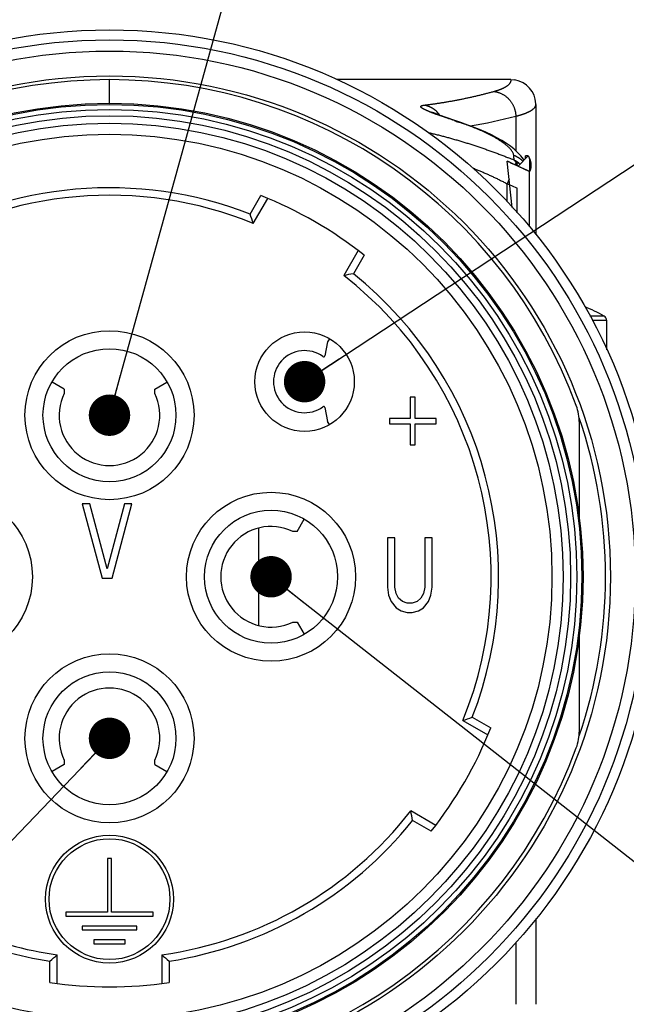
# Model space of a CAD drawing. Header units: millimetres. Extents: x 0 to 1733, y 0 to 1188.
# Tile 7 of 154: x 590 to 648, y 323 to 418. Entities that reach past the tile are written whole.
import ezdxf

# ---------------------------------------------------------------- set-up
doc = ezdxf.new("R2010")
doc.units = ezdxf.units.MM
doc.header["$LTSCALE"] = 0.727559
for name, color, linetype in [('NoLayerName_001', 7, 'Continuous'), ('NoLayerName_002', 7, 'Continuous'), ('NoLayerName_004', 7, 'Continuous'), ('NoLayerName_006', 7, 'Continuous'), ('NoLayerName_007', 7, 'Continuous')]:
    doc.layers.add(name, color=color, linetype=linetype)
doc.styles.get("Standard").update_dxf_attribs({"font": 'txt', "bigfont": 'extfont2'})
doc.dimstyles.get("Standard").update_dxf_attribs({"dimtxt": 2.5, "dimasz": 2.5, "dimexe": 1, "dimexo": 1, "dimtad": 1, "dimdec": 3, "dimzin": 0, "dimdsep": 46, "dimtxsty": 'Standard', "dimcen": 2.5, "dimadec": 3, "dimazin": 0, "dimtfac": 0.75, "dimtdec": 3, "dimtmove": 0, "dimatfit": 3, "dimfxl": 1, "dimarcsym": 0})

msp = doc.modelspace()

# ---------------------------------------------------------------- linework, layer by layer
at = {"layer": 'NoLayerName_001', "color": 7, "linetype": 'Continuous', "lineweight": 25}
for p, q in [((612.04151668, 399.37727712), (613.07308173, 401.1640002)), ((612.35400225, 398.47851799), (613.74617595, 400.88983358)), ((622.47571202, 395.84983358), (621.08353832, 393.43851799)), ((623.04969439, 395.4040002), (622.01812933, 393.61727712)), ((646.47196234, 386.25980173), (646.47196234, 389.10233048)), ((632.59636077, 350.47207966), (635.00767636, 349.07990596)), ((633.4951199, 350.78456522), (635.28184298, 349.75300017)), ((629.96767636, 340.35036989), (627.55636077, 341.74254359)), ((629.52184298, 339.77638752), (627.7351199, 340.80795257)), ((592.71196234, 325.17526813), (592.71196234, 327.23839823)), ((593.43196234, 325.07615628), (593.43196234, 327.86050369)), ((603.51196234, 327.86050369), (603.51196234, 325.07615628)), ((604.23196234, 327.23839823), (604.23196234, 325.17526813))]:
    msp.add_line(p, q, dxfattribs=at)
at = {"layer": 'NoLayerName_001', "color": 8, "linetype": 'Continuous', "lineweight": 25}
for p, q in [((646.22580849, 389.52151537), (644.84689166, 389.52151542)), ((646.47196234, 389.10233048), (645.08163377, 389.10233048))]:
    msp.add_line(p, q, dxfattribs=at)
at = {"layer": 'NoLayerName_001', "color": 7, "linetype": 'Continuous', "lineweight": 25}
for radius in [50.76, 42.72]:
    msp.add_circle((598.47196234, 364.35411957), radius, dxfattribs=at)
for centre, radius, start, end in [((598.47196234, 364.35411957), 36.84, 67.8631702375, 122.1368297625), ((598.47196234, 364.35411957), 37.56001025, 68.8213803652, 121.1786196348), ((598.47196234, 364.35411957), 39.6, 51.636398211, 68.363601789), ((504.71883004, 361.55805761), 113.79126694, 18.9327318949, 19.4118425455), ((642.92706781, 281.76349434), 113.79126694, 100.5881574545, 101.0672681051), ((598.47196234, 364.35411957), 37.56001025, 338.8213803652, 51.1786196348), ((598.47196234, 364.35411957), 36.84, 337.8631702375, 52.1368297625), ((636.87196234, 372.75411957), 19.2, 60.8446345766, 67.0825642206), ((645.99196234, 389.10233048), 0.48, 0, 60.8446346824), ((595.67590039, 458.10725186), 113.79126694, 288.9327318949, 289.4118425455), ((598.47196234, 364.35411957), 39.6, 321.636398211, 338.363601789), ((598.47196234, 364.35411957), 36.84, 277.8631702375, 322.1368297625), ((515.88133712, 319.8990141), 113.79126693, 10.5881574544, 11.0672681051), ((598.47196234, 364.35411957), 37.56001025, 278.8213803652, 321.1786196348), ((598.47196234, 364.35411957), 36.84, 232.8631702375, 262.1368297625), ((598.47196234, 364.35411957), 37.56001025, 233.8213803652, 261.1786196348), ((518.67739906, 413.6521464), 113.79126694, 310.5881574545, 311.0672681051), ((678.26652562, 413.6521464), 113.79126694, 228.9327318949, 229.4118425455), ((598.47196234, 364.35411957), 39.6, 261.636398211, 278.363601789)]:
    msp.add_arc(centre, radius, start, end, dxfattribs=at)
at = {"layer": 'NoLayerName_002', "color": 7, "linetype": 'Continuous', "lineweight": 25}
for p, q in [((627.4959624, 381.68365119), (627.4959624, 379.64109824)), ((627.99596228, 381.68365119), (627.4959624, 381.68365119)), ((627.99596228, 379.64109824), (627.99596228, 381.68365119)), ((625.49596234, 379.64109824), (625.49596234, 379.13046001)), ((627.4959624, 379.64109824), (625.49596234, 379.64109824)), ((629.99596234, 379.64109824), (627.99596228, 379.64109824)), ((629.99596234, 379.13046001), (629.99596234, 379.64109824)), ((625.49596234, 379.13046001), (627.4959624, 379.13046001)), ((627.4959624, 379.13046001), (627.4959624, 377.0879067)), ((627.99596228, 377.0879067), (627.99596228, 379.13046001)), ((627.99596228, 379.13046001), (629.99596234, 379.13046001)), ((627.4959624, 377.0879067), (627.99596228, 377.0879067)), ((595.84396234, 371.41011957), (597.7639624, 364.21011957)), ((596.56396234, 371.41011957), (595.84396234, 371.41011957)), ((598.24396228, 365.1292685), (596.56396234, 371.41011957)), ((599.92396223, 371.41011957), (598.24396228, 365.1292685)), ((598.72396234, 364.21011957), (600.64396223, 371.41011957)), ((600.64396223, 371.41011957), (599.92396223, 371.41011957)), ((625.30396234, 368.09811957), (625.30396234, 363.34918332)), ((626.02396234, 368.09811957), (625.30396234, 368.09811957)), ((626.02396234, 363.34918332), (626.02396234, 368.09811957)), ((628.90396234, 368.09811957), (628.90396234, 363.34918332)), ((629.62396234, 368.09811957), (628.90396234, 368.09811957)), ((629.62396234, 363.34918332), (629.62396234, 368.09811957)), ((597.7639624, 364.21011957), (598.72396234, 364.21011957)), ((625.30396234, 363.34918332), (625.42396234, 362.58322596)), ((626.14396231, 362.73641743), (626.02396234, 363.34918332)), ((628.90396234, 363.34918332), (628.78396246, 362.73641743)), ((629.50396246, 362.58322596), (629.62396234, 363.34918332)), ((625.42396234, 362.58322596), (625.66396234, 361.97045997)), ((626.38396234, 362.27684302), (626.14396231, 362.73641743)), ((626.74396234, 361.97045997), (626.38396234, 362.27684302)), ((628.54396234, 362.27684302), (628.18396234, 361.97045997)), ((628.78396246, 362.73641743), (628.54396234, 362.27684302)), ((629.26396234, 361.97045997), (629.50396246, 362.58322596)), ((625.66396234, 361.97045997), (626.14396231, 361.35769403)), ((626.14396231, 361.35769403), (626.62396237, 361.05131105)), ((627.2239624, 361.8172685), (626.74396234, 361.97045997)), ((627.70396228, 361.8172685), (627.2239624, 361.8172685)), ((628.18396234, 361.97045997), (627.70396228, 361.8172685)), ((628.30396223, 361.05131105), (628.78396246, 361.35769403)), ((628.78396246, 361.35769403), (629.26396234, 361.97045997)), ((626.62396237, 361.05131105), (627.2239624, 360.89811957)), ((627.2239624, 360.89811957), (627.70396228, 360.89811957)), ((627.70396228, 360.89811957), (628.30396223, 361.05131105)), ((598.27996234, 337.16211957), (598.27996234, 331.97811957)), ((598.66396234, 337.16211957), (598.27996234, 337.16211957)), ((598.66396234, 331.97811957), (598.66396234, 337.16211957)), ((594.25996234, 331.97811957), (594.25996234, 331.59411957)), ((598.27996234, 331.97811957), (594.25996234, 331.97811957)), ((602.68396234, 331.97811957), (598.66396234, 331.97811957)), ((602.68396234, 331.59411957), (602.68396234, 331.97811957)), ((594.25996234, 331.59411957), (602.68396234, 331.59411957)), ((595.84396234, 330.63411957), (595.84396234, 330.25011957)), ((601.09996234, 330.63411957), (595.84396234, 330.63411957)), ((595.84396234, 330.25011957), (601.09996234, 330.25011957)), ((601.09996234, 330.25011957), (601.09996234, 330.63411957)), ((596.95996234, 329.29011957), (596.95996234, 328.90611957)), ((599.98396234, 329.29011957), (596.95996234, 329.29011957)), ((599.98396234, 328.90611957), (599.98396234, 329.29011957)), ((596.95996234, 328.90611957), (599.98396234, 328.90611957))]:
    msp.add_line(p, q, dxfattribs=at)
for centre, radius in [((598.47196234, 379.95411957), 8.16), ((617.30928699, 383.19144422), 4.8), ((598.47196234, 379.95411957), 6.42), ((582.87196234, 364.35411957), 8.16), ((614.07196234, 364.35411957), 8.16), ((614.07196234, 364.35411957), 6.42), ((598.47196234, 348.75411957), 8.16), ((598.47196234, 348.75411957), 6.42), ((598.47196234, 333.22611957), 6.168), ((598.47196234, 333.22611957), 5.832)]:
    msp.add_circle(centre, radius, dxfattribs=at)
at = {"layer": 'NoLayerName_004', "color": 8, "linetype": 'Continuous', "lineweight": 25}
for p, q in [((598.47196234, 410.07411957), (598.47196234, 412.35411957)), ((637.11884155, 402.1900422), (637.28070919, 402.12060068)), ((637.28070919, 402.12060068), (637.83196234, 401.88483269)), ((637.83196234, 399.48815141), (637.83196234, 401.88483269))]:
    msp.add_line(p, q, dxfattribs=at)
at = {"layer": 'NoLayerName_004', "color": 7, "linetype": 'Continuous', "lineweight": 25}
for p, q in [((637.23196234, 412.35411957), (620.40149203, 412.35411957)), ((637.23196234, 412.35411957), (637.60753751, 412.3245506)), ((639.63195278, 409.94285505), (639.63051457, 410.03202845)), ((639.63196234, 409.94257299), (639.63196234, 397.38473778)), ((637.69692265, 408.82518623), (637.69692265, 405.49320546)), ((632.38134863, 408.21641252), (631.70173021, 408.44547048)), ((632.19320602, 408.25398665), (632.38126302, 408.21644113)), ((632.82371072, 408.06481826), (632.38126318, 408.21644162)), ((637.35346092, 400.02224675), (636.87196234, 404.4709419)), ((637.04802107, 404.39405075), (636.87196234, 404.4709419)), ((637.22379646, 404.31684017), (637.04802107, 404.39405075)), ((637.17915083, 404.33649322), (637.57457666, 404.16142565)), ((637.57457666, 404.16142565), (639.03196234, 403.50549645)), ((637.74055839, 404.34186901), (637.64972535, 404.12784449)), ((638.89890336, 404.98421105), (637.92429467, 404.00470482)), ((638.49293206, 404.57619969), (638.44073615, 404.66264224)), ((638.64796234, 404.73200901), (638.64796234, 404.98421105)), ((638.89890336, 404.98421105), (638.64796234, 404.98421105)), ((639.03196234, 404.53481809), (639.03196234, 403.49645637)), ((637.92429467, 404.00470482), (639.03196234, 403.49645637)), ((639.03196234, 398.14873132), (639.03196234, 403.49645637)), ((637.05959482, 402.7373548), (636.87196234, 402.29524748)), ((636.87196234, 400.55968747), (636.87196234, 402.29524748)), ((643.83196234, 370.08027011), (643.83196234, 379.224439)), ((643.83196234, 349.48380013), (643.83196234, 358.62796903))]:
    msp.add_line(p, q, dxfattribs=at)
for points in [[(631.70173021, 408.44547048), (631.0717709, 408.6621561), (630.79166593, 408.76059423), (630.53620573, 408.85205951), (630.30681631, 408.93604565), (630.10435766, 409.01220761), (629.93008603, 409.0799814), (629.78424139, 409.13901816), (629.66941742, 409.18777738), (629.58630689, 409.2251831)], [(637.54891241, 405.62862336), (637.18723153, 405.91707308), (636.78995173, 406.19754339), (636.35484881, 406.47263552), (635.87921715, 406.74423515), (635.35997357, 407.01361339), (634.7958691, 407.28073478), (634.18519541, 407.54550048), (633.527808, 407.8071293), (632.82371072, 408.06481826)], [(638.44073615, 404.66264224), (638.17329046, 405.01042603), (637.87639396, 405.32900313), (637.54891241, 405.62862336)]]:
    msp.add_lwpolyline(points, dxfattribs=at)
for radius in [52.8, 51.83999968, 48.36, 45.72, 45.6, 45.12, 44.51791783, 43.79967171]:
    msp.add_circle((598.47196234, 364.35411957), radius, dxfattribs=at)
for centre, radius, start, end in [((598.47196234, 364.35411957), 48, 20.1342107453, 159.8657892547), ((637.23230941, 409.95449281), 2.39945322, 1.848999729, 81.0034545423), ((628.37547298, 407.56601672), 2.40461641, 34.3970190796, 48.6880892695), ((625.15759018, 456.82732969), 49.61290796, 279.4485681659, 284.6399089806), ((694.31757657, 594.11693066), 195.97058803, 251.3826794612, 251.5178834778), ((622.4099105, 378.98600658), 30.85980691, 71.1600326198, 71.5169623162), ((622.90956453, 380.44491266), 29.31771164, 70.4129488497, 71.1634839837), ((396.22880919, 378.72488468), 242.69933003, 6.1134058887, 6.2296883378), ((600.65537772, 321.3050948), 90.70942137, 66.2563114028, 66.4681149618), ((620.2860144, 363.64985807), 44.41346799, 67.1286673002, 67.8878371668), ((600.76430114, 321.55186623), 90.43967996, 65.7397772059, 66.2256249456), ((636.31482704, 402.18975695), 2.682036, 51.6041089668, 62.6291887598), ((636.27391754, 402.13464381), 2.75059654, 48.6340329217, 51.6506739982), ((636.68311159, 402.85003688), 2.35088359, 44.9242919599, 46.5240862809), ((636.68058802, 402.84751791), 2.35444921, 43.5407424, 44.9243274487), ((600.89707392, 317.53276259), 92.08078758, 66.8356812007, 67.0026643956), ((639.02303847, 379.2236498), 4.80892394, 0.0094029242, 20.1242247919), ((639.02310379, 349.48458348), 4.80885861, 339.8758429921, 359.9906667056), ((598.47196234, 364.35411957), 48, 200.1342107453, 339.8657892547)]:
    msp.add_arc(centre, radius, start, end, dxfattribs=at)
at = {"layer": 'NoLayerName_004', "color": 8, "linetype": 'Continuous', "lineweight": 25}
msp.add_arc((598.47196234, 364.35411957), 47.87999956, 341.3044580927, 18.6949207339, dxfattribs=at)
at = {"layer": 'NoLayerName_004', "color": 7, "linetype": 'Continuous', "lineweight": 25}
for points, knots in [([(635.55398854, 411.20849738), (635.57138132, 411.21328712), (635.60618942, 411.22278707), (635.65826957, 411.23751518), (635.71026244, 411.25255146), (635.76214663, 411.26796337), (635.81391822, 411.28375465), (635.86556861, 411.29994612), (635.91709045, 411.31655403), (635.96847605, 411.33359586), (636.01971783, 411.35108875), (636.07080815, 411.36904994), (636.1217394, 411.38749664), (636.17250398, 411.40644605), (636.22309424, 411.42591545), (636.27350265, 411.44592187), (636.32372015, 411.46648276), (636.37373267, 411.48760945), (636.42349495, 411.50936385), (636.47295164, 411.53180908), (636.52204602, 411.55500629), (636.57072121, 411.579017), (636.61892037, 411.60390266), (636.66658659, 411.6297248), (636.71366304, 411.65654487), (636.76009257, 411.68442474), (636.8058191, 411.71342481), (636.8507812, 411.74361051), (636.89492058, 411.77501658), (636.93807297, 411.80778854), (636.98000422, 411.84211725), (637.02047631, 411.87817681), (637.05924282, 411.91610873), (637.09595175, 411.95607101), (637.13005557, 411.99830705), (637.16093794, 412.04299907), (637.18804209, 412.09017733), (637.21016925, 412.13986102), (637.22738872, 412.19171099), (637.23187611, 412.22780509), (637.23499948, 412.24568589)], [0, 0, 0, 0, 0.05412074, 0.1082428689, 0.1623660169, 0.2164901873, 0.2706157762, 0.3247435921, 0.3788748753, 0.4330113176, 0.4871550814, 0.5413088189, 0.595475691, 0.6496593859, 0.7038641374, 0.7580947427, 0.8123565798, 0.8666520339, 0.9209661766, 0.9752808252, 1.0295810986, 1.0838557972, 1.1380977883, 1.1923044, 1.246477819, 1.3006254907, 1.3547605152, 1.4089020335, 1.4630717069, 1.5172548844, 1.571429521, 1.6256038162, 1.6798199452, 1.7340746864, 1.7883048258, 1.8425419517, 1.8968964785, 1.951254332, 2.0055606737, 2.0600153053, 2.0600153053, 2.0600153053, 2.0600153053]), ([(637.23499948, 412.24568589), (637.23565255, 412.26384278), (637.23951638, 412.30016384), (637.23316067, 412.336131), (637.23126167, 412.35411821)], [0, 0, 0, 0, 0.05450589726, 0.10876744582, 0.10876744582, 0.10876744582, 0.10876744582]), ([(628.88950884, 409.89929891), (629.00190499, 409.9132171), (629.22677691, 409.94042762), (629.56361542, 409.98499963), (629.90015723, 410.03181604), (630.23634231, 410.08128007), (630.57217274, 410.13328188), (630.90763008, 410.18784794), (631.24269909, 410.24494878), (631.57735988, 410.30456476), (631.91159223, 410.36667335), (632.24537584, 410.43125277), (632.57869044, 410.49828104), (632.91151575, 410.56773627), (633.2438315, 410.63959639), (633.5756173, 410.71383996), (633.90685336, 410.79044321), (634.23751755, 410.86939104), (634.56759647, 410.950636), (634.89704417, 411.03425138), (635.22593616, 411.11985995), (635.44459444, 411.17913548), (635.5539884, 411.20849505)], [0, 0, 0, 0, 0.3397638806, 0.6795299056, 1.0193072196, 1.3591049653, 1.6989322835, 2.0387959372, 2.3786938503, 2.7186215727, 3.058574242, 3.3985465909, 3.7385329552, 4.0785272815, 4.4185231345, 4.7585137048, 5.0984918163, 5.4384499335, 5.7783801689, 6.1182742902, 6.4581237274, 6.7979195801, 6.7979195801, 6.7979195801, 6.7979195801]), ([(635.55398854, 411.20849738), (635.59246315, 411.20390618), (635.66970373, 411.1962097), (635.7844682, 411.17565403), (635.89833699, 411.14986564), (636.01085523, 411.11799611), (636.12170576, 411.0804443), (636.23053365, 411.0372724), (636.33699817, 410.98863621), (636.44076505, 410.9346388), (636.54158049, 410.87547524), (636.63925636, 410.8113725), (636.73361185, 410.74253908), (636.824468, 410.6691862), (636.91164518, 410.59152393), (636.99496433, 410.50976288), (637.07424659, 410.42410906), (637.14932585, 410.33476823), (637.22008128, 410.24196914), (637.28639512, 410.14592955), (637.34815107, 410.04686733), (637.40523268, 409.94500001), (637.45752271, 409.84054487), (637.5049063, 409.73372061), (637.54725487, 409.62475072), (637.58449289, 409.51389823), (637.61658083, 409.40144852), (637.64344752, 409.28768781), (637.6651027, 409.17290637), (637.68126142, 409.05738255), (637.69273312, 408.94143806), (637.69508248, 408.86388485), (637.69691622, 408.82518623)], [0, 0, 0, 0, 0.1162427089, 0.2327548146, 0.3494923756, 0.4663996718, 0.583412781, 0.7004630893, 0.8174807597, 0.9344038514, 1.0512361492, 1.1680123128, 1.2847555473, 1.4014788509, 1.5181869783, 1.6348784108, 1.7515473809, 1.8681956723, 1.9848429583, 2.1015057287, 2.2181956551, 2.3349211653, 2.4516890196, 2.5685058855, 2.6853782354, 2.8022895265, 2.9192007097, 3.0360675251, 3.1528430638, 3.2694799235, 3.3859323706, 3.5021585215, 3.5021585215, 3.5021585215, 3.5021585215]), ([(628.68857591, 409.57282237), (628.68013671, 409.5783181), (628.66313841, 409.58912988), (628.63835143, 409.60643178), (628.61412882, 409.62451886), (628.59079781, 409.64377692), (628.56875909, 409.66448781), (628.54828428, 409.68694291), (628.53196399, 409.71276216), (628.52182029, 409.74209345), (628.52669834, 409.77346509), (628.54476733, 409.79869663), (628.56892928, 409.81758056), (628.5958583, 409.83165617), (628.62371429, 409.84355952), (628.65228734, 409.85345568), (628.68124285, 409.86205857), (628.71049653, 409.86961215), (628.73999705, 409.87620995), (628.76969406, 409.88198266), (628.79953881, 409.8870546), (628.82948372, 409.8915394), (628.85947532, 409.89559864), (628.87949995, 409.89801), (628.88950117, 409.89925159)], [0, 0, 0, 0, 0.03021273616, 0.06042785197, 0.09065970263, 0.12088834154, 0.15112100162, 0.18136810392, 0.21174371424, 0.24241541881, 0.27229403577, 0.30296458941, 0.33324914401, 0.36362275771, 0.39387454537, 0.42407918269, 0.45427634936, 0.48447688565, 0.51469950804, 0.54495061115, 0.57522551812, 0.60551025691, 0.63578330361, 0.66601728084, 0.66601728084, 0.66601728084, 0.66601728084]), ([(628.88950884, 409.89929891), (628.90916765, 409.89529935), (628.94856985, 409.88769391), (629.00718201, 409.87392002), (629.06546401, 409.85873539), (629.12334275, 409.84188718), (629.18080739, 409.82344644), (629.23782076, 409.80340179), (629.29434609, 409.78178772), (629.3503367, 409.7586343), (629.40574466, 409.73397399), (629.46052195, 409.70783877), (629.51462055, 409.68026074), (629.56799243, 409.65127193), (629.62058964, 409.62090447), (629.67236392, 409.58919014), (629.7232681, 409.55616198), (629.77325095, 409.52184829), (629.82227638, 409.486295), (629.8702518, 409.44948241), (629.91729506, 409.41163509), (629.94762408, 409.38522955), (629.96289932, 409.37218883)], [0, 0, 0, 0, 0.0601846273, 0.120372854, 0.1805876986, 0.2408523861, 0.3011903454, 0.3616189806, 0.4221325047, 0.4827187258, 0.5433643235, 0.6040550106, 0.6647756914, 0.7255106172, 0.786243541, 0.846957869, 0.9076368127, 0.9682635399, 1.0288213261, 1.089293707, 1.1496646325, 1.209918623, 1.209918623, 1.209918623, 1.209918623]), ([(637.69692265, 408.82518623), (637.71849937, 408.83054354), (637.76167942, 408.84115767), (637.82629987, 408.85768441), (637.89082239, 408.87460124), (637.95522166, 408.89199308), (638.01949234, 408.9098642), (638.08362372, 408.92824045), (638.14760651, 408.94714194), (638.21143106, 408.96659029), (638.27508782, 408.98660674), (638.3385672, 409.00721259), (638.40185957, 409.02842927), (638.46495555, 409.05027762), (638.52784415, 409.07278047), (638.59051197, 409.09595013), (638.65291168, 409.11986731), (638.71498174, 409.1446256), (638.77665977, 409.1703137), (638.83788292, 409.19702143), (638.89858843, 409.22483834), (638.95871355, 409.25385407), (639.01819527, 409.28415855), (639.07697133, 409.31584064), (639.13497246, 409.3489911), (639.19210845, 409.38366528), (639.24816608, 409.42002589), (639.30287012, 409.45823906), (639.35594053, 409.49846795), (639.40718531, 409.54092234), (639.45597877, 409.58651387), (639.50165697, 409.63616878), (639.54321399, 409.69031825), (639.579446, 409.7487315), (639.60779288, 409.81082322), (639.62823456, 409.87568199), (639.62972936, 409.92056169), (639.63196092, 409.94263841)], [0, 0, 0, 0, 0.0666955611, 0.1333954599, 0.2000986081, 0.2668043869, 0.3335126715, 0.4002238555, 0.4669388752, 0.5336592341, 0.6003870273, 0.6671249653, 0.7338763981, 0.8006453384, 0.8674364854, 0.9342529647, 1.00108277, 1.0679100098, 1.1347230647, 1.2015151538, 1.2682848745, 1.3350367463, 1.4017817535, 1.4685378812, 1.5353306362, 1.6021793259, 1.6690148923, 1.7357484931, 1.8023210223, 1.8687465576, 1.9353033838, 2.0025073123, 2.0709125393, 2.1398182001, 2.2081704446, 2.2754707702, 2.3420384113, 2.3420384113, 2.3420384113, 2.3420384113]), ([(630.02001522, 409.00366669), (630.00110626, 409.01058946), (629.96327889, 409.02441017), (629.90659244, 409.04529106), (629.84994391, 409.06627595), (629.79334375, 409.08739124), (629.73679529, 409.10864393), (629.6803038, 409.13004624), (629.62387396, 409.15160888), (629.56751078, 409.17334337), (629.52060053, 409.19160686), (629.48311152, 409.20631698), (629.455016, 409.21740321), (629.42694303, 409.22854635), (629.39889403, 409.23974984), (629.37087039, 409.25101708), (629.34287354, 409.26235147), (629.31490488, 409.27375642), (629.28696582, 409.28523533), (629.25905777, 409.2967916), (629.23118212, 409.30842863), (629.20334031, 409.32014985), (629.1755337, 409.33195858), (629.14776387, 409.34385854), (629.12003202, 409.35585172), (629.09234373, 409.36794871), (629.06470737, 409.38016501), (629.03713103, 409.3925148), (629.00962296, 409.40501259), (628.98219134, 409.41767278), (628.9548444, 409.43050982), (628.92759034, 409.44353813), (628.90043741, 409.45677224), (628.87339366, 409.47022626), (628.84646795, 409.48391577), (628.81966702, 409.49785048), (628.79301266, 409.51206557), (628.76653346, 409.52660655), (628.74027682, 409.54154684), (628.71421692, 409.5568378), (628.69714876, 409.56753594), (628.68857591, 409.57282237)], [0, 0, 0, 0, 0.0604091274, 0.1208192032, 0.1812297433, 0.2416403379, 0.3020506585, 0.3624604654, 0.4228696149, 0.4832780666, 0.5436858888, 0.5738896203, 0.6040932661, 0.634296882, 0.664500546, 0.6947043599, 0.7249084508, 0.755112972, 0.7853181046, 0.815524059, 0.845731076, 0.875939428, 0.9061494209, 0.9363613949, 0.9665756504, 0.9967915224, 1.0270077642, 1.0572233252, 1.0874373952, 1.1176494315, 1.1478591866, 1.1780667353, 1.2082725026, 1.2384772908, 1.2686823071, 1.2988890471, 1.3290969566, 1.3593046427, 1.3895127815, 1.4197245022, 1.4499397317, 1.4499397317, 1.4499397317, 1.4499397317]), ([(631.75478834, 408.40110231), (631.6678002, 408.43050447), (631.49378313, 408.48919161), (631.23299365, 408.57792826), (631.00131803, 408.65721679), (630.7987876, 408.72714042), (630.62534437, 408.78751766), (630.48096333, 408.8382721), (630.36556758, 408.87918077), (630.2790787, 408.91002302), (630.19265445, 408.94104471), (630.10628721, 408.97222459), (630.04877833, 408.99320188), (630.02001522, 409.00366669)], [0, 0, 0, 0, 0.2754683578, 0.5509398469, 0.8264181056, 1.0100711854, 1.1937230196, 1.3773726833, 1.4691966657, 1.5610201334, 1.6528432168, 1.7446661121, 1.8364890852, 1.8364890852, 1.8364890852, 1.8364890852]), ([(633.00917152, 407.96801703), (632.96401683, 407.98448255), (632.87379448, 408.01764769), (632.78323235, 408.04987342), (632.73799478, 408.06610334)], [0, 0, 0, 0, 0.14418920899, 0.28837181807, 0.28837181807, 0.28837181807, 0.28837181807]), ([(637.49496762, 405.06127271), (637.4839428, 405.10800455), (637.46877589, 405.20422008), (637.40363761, 405.33538566), (637.32807449, 405.45917963), (637.24077749, 405.57482366), (637.14587936, 405.68351597), (637.04557703, 405.7871949), (636.94099612, 405.8866054), (636.83271024, 405.98204747), (636.72139874, 406.07395494), (636.60766766, 406.16279327), (636.49183271, 406.2487862), (636.37413401, 406.33215981), (636.25480295, 406.41315922), (636.1340713, 406.4920386), (636.01213206, 406.56902462), (635.88904945, 406.64416992), (635.7648933, 406.71755302), (635.63972849, 406.78924772), (635.51362093, 406.85932928), (635.38663622, 406.92787256), (635.25884003, 406.9949525), (635.13029803, 407.06064404), (635.00107581, 407.12502199), (634.87123922, 407.18816166), (634.74085302, 407.25013643), (634.60998163, 407.31102895), (634.47866529, 407.37089034), (634.34692007, 407.42973812), (634.21476189, 407.4875993), (634.0822055, 407.5444989), (633.94926597, 407.60046254), (633.81595817, 407.6555155), (633.68229733, 407.70968384), (633.54829757, 407.76299078), (633.41397698, 407.81547016), (633.27933896, 407.8671162), (633.14444159, 407.9180709), (633.05423833, 407.95130743), (633.00917152, 407.96801703)], [0, 0, 0, 0, 0.1440440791, 0.2897828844, 0.4351133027, 0.5794657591, 0.7236343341, 0.8678216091, 1.0120665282, 1.156397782, 1.3007612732, 1.4450584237, 1.5892978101, 1.7335180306, 1.8777355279, 2.0219468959, 2.1661449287, 2.3103437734, 2.4545573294, 2.5987952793, 2.7430632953, 2.8873632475, 3.0316934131, 3.1760486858, 3.3204207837, 3.4647984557, 3.6091676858, 3.7535123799, 3.8978262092, 4.0421141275, 4.1863809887, 4.3306309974, 4.474867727, 4.6190941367, 4.7633125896, 4.9075248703, 5.0517322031, 5.1959352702, 5.3401342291, 5.4843287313, 5.4843287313, 5.4843287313, 5.4843287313]), ([(629.22886, 407.25401525), (629.36120016, 407.22265235), (629.6260756, 407.16072229), (630.02225165, 407.06304456), (630.4177428, 406.96257866), (630.81241823, 406.85886346), (631.20630219, 406.75209611), (631.59937739, 406.64229742), (631.99163758, 406.52953518), (632.38307388, 406.41386563), (632.7736768, 406.29534432), (633.16344028, 406.17404156), (633.55232711, 406.04993293), (633.94028473, 405.9229548), (634.3272629, 405.7930539), (634.71321018, 405.66017337), (635.09807671, 405.52426054), (635.4818074, 405.38524961), (635.86436657, 405.24312305), (636.24564609, 405.09768344), (636.62580825, 404.94940455), (636.87794642, 404.84730266), (637.00417375, 404.79665972)], [0, 0, 0, 0, 0.4080171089, 0.8160473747, 1.2240956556, 1.6321654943, 2.0402591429, 2.4483775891, 2.8565205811, 3.2646866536, 3.6728731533, 4.0810758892, 4.4892861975, 4.8974941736, 5.3056913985, 5.7138710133, 6.1220277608, 6.530158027, 6.9382598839, 7.3463331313, 7.7543793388, 8.1624018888, 8.1624018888, 8.1624018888, 8.1624018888]), ([(637.49496762, 405.06127271), (637.51465277, 405.05351528), (637.55422343, 405.03837127), (637.61269836, 405.01329861), (637.67067593, 404.98682341), (637.72800076, 404.95872604), (637.78464307, 404.92910969), (637.84053933, 404.89799084), (637.89563503, 404.86540923), (637.94987333, 404.8313984), (638.00319769, 404.79599326), (638.05555265, 404.75922954), (638.10687816, 404.72113818), (638.1571313, 404.68176844), (638.20620545, 404.64110117), (638.25423097, 404.59937181), (638.28508503, 404.57033484), (638.30063605, 404.55598772)], [0, 0, 0, 0, 0.06347556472, 0.12709255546, 0.19083109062, 0.25467030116, 0.31858852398, 0.38256349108, 0.44657251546, 0.51059267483, 0.57460099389, 0.63857462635, 0.70249103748, 0.76632818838, 0.8300647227, 0.89368015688, 0.9571550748, 0.9571550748, 0.9571550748, 0.9571550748]), ([(637.7405824, 404.34192556), (637.73793436, 404.34617454), (637.73267901, 404.35469771), (637.72455235, 404.3673299), (637.71627529, 404.37986582), (637.70781736, 404.39228663), (637.69918118, 404.40459385), (637.69036123, 404.41678218), (637.6813572, 404.42884727), (637.67216955, 404.44078312), (637.66279918, 404.45258323), (637.65324696, 404.46424114), (637.64351379, 404.47575034), (637.63360055, 404.48710435), (637.62350813, 404.4982967), (637.61323737, 404.50932084), (637.60278931, 404.52017047), (637.59216428, 404.53083847), (637.5813652, 404.54132068), (637.57038538, 404.5516019), (637.55925391, 404.56170815), (637.55166019, 404.56824565), (637.54788622, 404.57153825)], [0, 0, 0, 0, 0.01501976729, 0.03003856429, 0.04505918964, 0.06008465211, 0.07511817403, 0.09016270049, 0.10521749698, 0.12028014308, 0.13534834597, 0.1504199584, 0.16549298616, 0.18056559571, 0.19563612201, 0.21070307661, 0.22576515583, 0.24082124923, 0.25587044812, 0.27091205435, 0.28594558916, 0.30097080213, 0.30097080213, 0.30097080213, 0.30097080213]), ([(637.81334596, 404.20894788), (637.81187685, 404.21198056), (637.80895331, 404.21805381), (637.80447777, 404.22712072), (637.79994705, 404.23616193), (637.79535109, 404.24517159), (637.79069207, 404.25414981), (637.78596887, 404.26309509), (637.78118126, 404.27200635), (637.77632878, 404.2808824), (637.77141102, 404.28972209), (637.76642761, 404.29852429), (637.76137793, 404.30728769), (637.75626234, 404.31601164), (637.75107752, 404.32469315), (637.74583391, 404.33333781), (637.74227139, 404.33905925), (637.74049864, 404.34192491)], [0, 0, 0, 0, 0.01010934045, 0.02022069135, 0.03033366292, 0.0404478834, 0.0505629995, 0.0606786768, 0.07079460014, 0.08091047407, 0.09102602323, 0.10114099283, 0.11125514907, 0.12136827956, 0.13148019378, 0.14159072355, 0.15169972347, 0.15169972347, 0.15169972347, 0.15169972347]), ([(637.7405824, 404.34192556), (637.74468148, 404.34180692), (637.75288082, 404.34161863), (637.76517052, 404.34104228), (637.77745218, 404.3402831), (637.78972507, 404.33930426), (637.80198931, 404.33810863), (637.8142428, 404.33668845), (637.82648096, 404.33504113), (637.83869671, 404.33316403), (637.85088207, 404.33105471), (637.86302906, 404.32871067), (637.8751297, 404.32612945), (637.88717602, 404.32330856), (637.89916005, 404.32024555), (637.91107377, 404.31693787), (637.92290931, 404.31338327), (637.93465833, 404.30957845), (637.94631416, 404.30552395), (637.95786396, 404.30120604), (637.96931782, 404.29666414), (637.9768427, 404.29337978), (637.98061701, 404.29177048)], [0, 0, 0, 0, 0.01230239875, 0.0246033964, 0.03690674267, 0.04921646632, 0.06153687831, 0.07387198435, 0.08622091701, 0.09858036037, 0.11094716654, 0.12331839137, 0.13569130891, 0.14806342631, 0.16043249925, 0.17279654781, 0.18515387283, 0.19750307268, 0.20984306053, 0.22217308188, 0.23449273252, 0.24680197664, 0.24680197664, 0.24680197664, 0.24680197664]), ([(637.88909481, 404.02237937), (637.88763847, 404.02661104), (637.88474788, 404.03508316), (637.88027686, 404.04774599), (637.87572304, 404.0603819), (637.87107105, 404.07298416), (637.86632384, 404.08555235), (637.86147944, 404.09808435), (637.85653721, 404.11057847), (637.85149616, 404.12303295), (637.84635535, 404.13544599), (637.84111394, 404.14781589), (637.83577068, 404.16014072), (637.83032586, 404.17241929), (637.82477404, 404.18464768), (637.81913115, 404.19683218), (637.81526559, 404.20490546), (637.81334596, 404.20894788)], [0, 0, 0, 0, 0.01342577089, 0.02685475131, 0.04028630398, 0.05371982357, 0.06715473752, 0.08059050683, 0.09402662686, 0.10746262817, 0.12089807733, 0.1343325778, 0.14776577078, 0.16119733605, 0.1746269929, 0.188054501, 0.20147966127, 0.20147966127, 0.20147966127, 0.20147966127]), ([(638.89890336, 404.98421105), (638.90223004, 404.97800917), (638.90889438, 404.96566073), (638.91867152, 404.94709476), (638.92827343, 404.92858391), (638.9376801, 404.91011742), (638.94689684, 404.89169815), (638.95592225, 404.87332533), (638.96475668, 404.85499917), (638.97340006, 404.83671962), (638.98185237, 404.81848668), (638.99011374, 404.80030039), (638.99818369, 404.78216057), (639.00606396, 404.76406792), (639.01374815, 404.74601984), (639.02125991, 404.72802591), (639.02610884, 404.7160069), (639.02854397, 404.71002263)], [0, 0, 0, 0, 0.0211132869, 0.04209568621, 0.06294823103, 0.08367197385, 0.10426798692, 0.12473736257, 0.14508121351, 0.1653006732, 0.18539689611, 0.20537105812, 0.22522435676, 0.2449580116, 0.26457326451, 0.28407137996, 0.30345364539, 0.30345364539, 0.30345364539, 0.30345364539]), ([(638.89890336, 404.98421105), (638.90258621, 404.97728075), (638.91002663, 404.96346422), (638.9207269, 404.94249798), (638.9311272, 404.92137706), (638.94116629, 404.90005653), (638.95084356, 404.87852401), (638.96014056, 404.85676367), (638.96903625, 404.83477345), (638.97749761, 404.81256133), (638.98548923, 404.79014373), (638.99297515, 404.76753753), (638.99991948, 404.74475964), (639.00628627, 404.72182694), (639.01203964, 404.69875633), (639.01714344, 404.67556467), (639.02156242, 404.65226886), (639.02525786, 404.62888571), (639.02820385, 404.60543224), (639.03032663, 404.58192485), (639.03173054, 404.55838221), (639.03181413, 404.54266907), (639.03196234, 404.53481809)], [0, 0, 0, 0, 0.0235442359, 0.04707588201, 0.0706118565, 0.09417006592, 0.11776943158, 0.14142961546, 0.16515536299, 0.18892884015, 0.21273185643, 0.23654797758, 0.26036268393, 0.28416354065, 0.30794037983, 0.33168549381, 0.35539383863, 0.37906324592, 0.40269464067, 0.42629226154, 0.44986387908, 0.47342100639, 0.47342100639, 0.47342100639, 0.47342100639]), ([(639.02854397, 404.71002263), (639.03034455, 404.70550402), (639.03395857, 404.69649521), (639.03924291, 404.68296258), (639.04442832, 404.66946084), (639.04950152, 404.6559847), (639.05446604, 404.64253555), (639.05932093, 404.62911302), (639.06406645, 404.61571722), (639.06870254, 404.60234811), (639.07322919, 404.5890057), (639.07764648, 404.57569001), (639.08195412, 404.56240096), (639.08615318, 404.54913885), (639.09023965, 404.53590253), (639.09422843, 404.52269633), (639.09679089, 404.51388349), (639.09808084, 404.50948951)], [0, 0, 0, 0, 0.01459244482, 0.02911986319, 0.04358283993, 0.05798196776, 0.07231784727, 0.08659108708, 0.10080230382, 0.11495212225, 0.12904117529, 0.14307010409, 0.15703955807, 0.170950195, 0.184802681, 0.19859769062, 0.21233590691, 0.21233590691, 0.21233590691, 0.21233590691]), ([(639.09808084, 404.50948951), (639.09958336, 404.50421872), (639.10261444, 404.49371214), (639.10695113, 404.47793405), (639.1111464, 404.46219935), (639.11517906, 404.44650197), (639.11905474, 404.43084351), (639.12277194, 404.41522355), (639.12633106, 404.39964221), (639.12973201, 404.38409945), (639.13297476, 404.36859527), (639.13605946, 404.35312969), (639.13898561, 404.33770265), (639.14175497, 404.3223144), (639.14436111, 404.30696399), (639.14682779, 404.29165495), (639.14832353, 404.28144753), (639.14908799, 404.27635687)], [0, 0, 0, 0, 0.01644232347, 0.03280477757, 0.04908859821, 0.06529503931, 0.08142537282, 0.09748088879, 0.11346289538, 0.1293727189, 0.14521170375, 0.16098121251, 0.17668262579, 0.19231734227, 0.2078867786, 0.22339236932, 0.23883556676, 0.23883556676, 0.23883556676, 0.23883556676]), ([(639.14908799, 404.27635687), (639.15011301, 404.26892013), (639.15223621, 404.25409884), (639.15494157, 404.23186486), (639.15734681, 404.20971928), (639.15940183, 404.18765506), (639.16111994, 404.16567407), (639.16249761, 404.14377583), (639.16353577, 404.12196046), (639.16423417, 404.10022793), (639.16459282, 404.07857825), (639.16461197, 404.05701142), (639.16429056, 404.03552751), (639.16363255, 404.0141262), (639.16262323, 403.99280871), (639.16131721, 403.97157056), (639.16011188, 403.95745759), (639.15955192, 403.95040771)], [0, 0, 0, 0, 0.02252115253, 0.04491616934, 0.06718982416, 0.08934696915, 0.11139253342, 0.13333152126, 0.15516901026, 0.17691014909, 0.19856015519, 0.22012431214, 0.24160796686, 0.26301652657, 0.28435545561, 0.30563027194, 0.32684654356, 0.32684654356, 0.32684654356, 0.32684654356]), ([(633.53093411, 403.82716879), (633.58782822, 403.80442083), (633.7016986, 403.75913055), (633.87201005, 403.68996169), (634.04202079, 403.62004964), (634.21167597, 403.54925667), (634.38098723, 403.47761349), (634.54994579, 403.40510621), (634.71854299, 403.3317291), (634.88676705, 403.25747437), (635.05460618, 403.18233515), (635.22204853, 403.10630436), (635.38908227, 403.02937498), (635.55569553, 402.95153994), (635.72187652, 402.87279228), (635.88761328, 402.79312473), (636.05289437, 402.71253106), (636.21770642, 402.63100126), (636.38204335, 402.54853933), (636.54587174, 402.4650971), (636.70926035, 402.38082097), (636.81768848, 402.32369244), (636.87196234, 402.29524748)], [0, 0, 0, 0, 0.1838196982, 0.3676383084, 0.5514604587, 0.7352908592, 0.9191343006, 1.1029937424, 1.2868668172, 1.4707503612, 1.6546413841, 1.8385370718, 2.0224347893, 2.206332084, 2.3902266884, 2.5741165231, 2.7579997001, 2.9418745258, 3.1257395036, 3.3095933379, 3.4934349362, 3.6772634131, 3.6772634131, 3.6772634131, 3.6772634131]), ([(639.15955192, 403.95040771), (639.1584997, 403.93988469), (639.15658795, 403.91885152), (639.15259142, 403.88746651), (639.147926, 403.8562588), (639.14247033, 403.82524007), (639.13625682, 403.79440724), (639.12927681, 403.76376118), (639.1215326, 403.73330171), (639.11302364, 403.7030289), (639.10374995, 403.67294285), (639.09371205, 403.64304333), (639.08290794, 403.61333135), (639.07134529, 403.58380324), (639.05899535, 403.55447294), (639.04596622, 403.52528822), (639.03658077, 403.50610896), (639.03196234, 403.49645637)], [0, 0, 0, 0, 0.03172648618, 0.06335300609, 0.09489886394, 0.12638351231, 0.15782651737, 0.1892475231, 0.22066621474, 0.25210228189, 0.28357538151, 0.31510510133, 0.34671092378, 0.37841219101, 0.41022807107, 0.44217752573, 0.47427928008, 0.47427928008, 0.47427928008, 0.47427928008])]:
    msp.add_open_spline(points, degree=3, knots=knots, dxfattribs=at)
at = {"layer": 'NoLayerName_006', "color": 7, "linetype": 'Continuous', "lineweight": 25}
for p, q in [((619.52631203, 387.03144422), (619.26666985, 385.68866282)), ((619.70526714, 387.34140358), (619.52631203, 387.03144422)), ((594.09196234, 382.48291375), (592.92124467, 383.15882791)), ((602.85196234, 382.48291375), (604.02268001, 383.15882791)), ((594.09196234, 382.48291375), (594.09196234, 382.06011102)), ((602.85196234, 382.06011102), (602.85196234, 382.48291375)), ((619.26666985, 380.69422562), (619.52631203, 379.35144422)), ((619.70526714, 379.04148486), (619.52631203, 379.35144422)), ((616.60075652, 368.73411957), (617.2765858, 369.90469021)), ((616.60075652, 368.73411957), (616.17795379, 368.73411957)), ((616.17795379, 359.97411957), (616.60075652, 359.97411957)), ((616.60075652, 359.97411957), (617.2765858, 358.80354892)), ((594.09196234, 346.22532539), (592.92124467, 345.54941123)), ((594.09196234, 346.64812811), (594.09196234, 346.22532539)), ((602.85196234, 346.22532539), (602.85196234, 346.64812811)), ((602.85196234, 346.22532539), (604.02268001, 345.54941123))]:
    msp.add_line(p, q, dxfattribs=at)
for centre, radius, start, end in [((617.30928699, 383.19144422), 3, 53.8710725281, 306.1289274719), ((619.14885216, 385.71144422), 0.12, 233.8710725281, 349.0562608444), ((598.47196234, 379.95411957), 4.86, 154.3208231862, 25.6791768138), ((619.14885216, 380.67144422), 0.12, 10.9437391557, 126.128927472), ((614.07196234, 364.35411957), 4.86, 64.3208231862, 295.6791768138), ((598.47196234, 348.75411957), 4.86, 334.3208231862, 205.6791768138)]:
    msp.add_arc(centre, radius, start, end, dxfattribs=at)
at = {"layer": 'NoLayerName_007', "color": 8, "linetype": 'Continuous', "lineweight": 25}
for p, q in [((612.87196234, 369.05993827), (612.87196234, 359.64830086)), ((637.69692265, 329.0554116), (637.69692265, 323.07411957))]:
    msp.add_line(p, q, dxfattribs=at)
at = {"layer": 'NoLayerName_007', "color": 7, "linetype": 'Continuous', "lineweight": 25}
msp.add_line((639.63196234, 331.34701338), (639.63196234, 323.07411957), dxfattribs=at)

# ---------------------------------------------------------------- leaders
at = {"layer": 'NoLayerName_001', "color": 3, "linetype": 'Continuous', "lineweight": 13, "annotation_type": 0, "has_hookline": 1}
for points, hookline_direction, text_width in [([(598.47196234, 379.95411957), (610.44442474, 423.21767447), (614.44442474, 423.21767447)], 0, 13.42947144), ([(617.30928699, 383.19144422), (652.52726799, 406.38544459), (656.52726799, 406.38544459)], 0, 14.03430168), ([(614.07196234, 364.35411957), (649.27671831, 336.74741785), (653.27671831, 336.74741785)], 0, 11.3125656), ([(598.47196234, 348.75411957), (543.94139181, 291.86152566), (539.94139181, 291.86152566)], 1, 24.37241856)]:
    msp.add_leader(points, dimstyle='Standard', override={"dimtxt": 16.8, "dimasz": 4, "dimldrblk": 'DOT'}, dxfattribs=dict(at, hookline_direction=hookline_direction, text_width=text_width))

doc.saveas('drawing.dxf')
